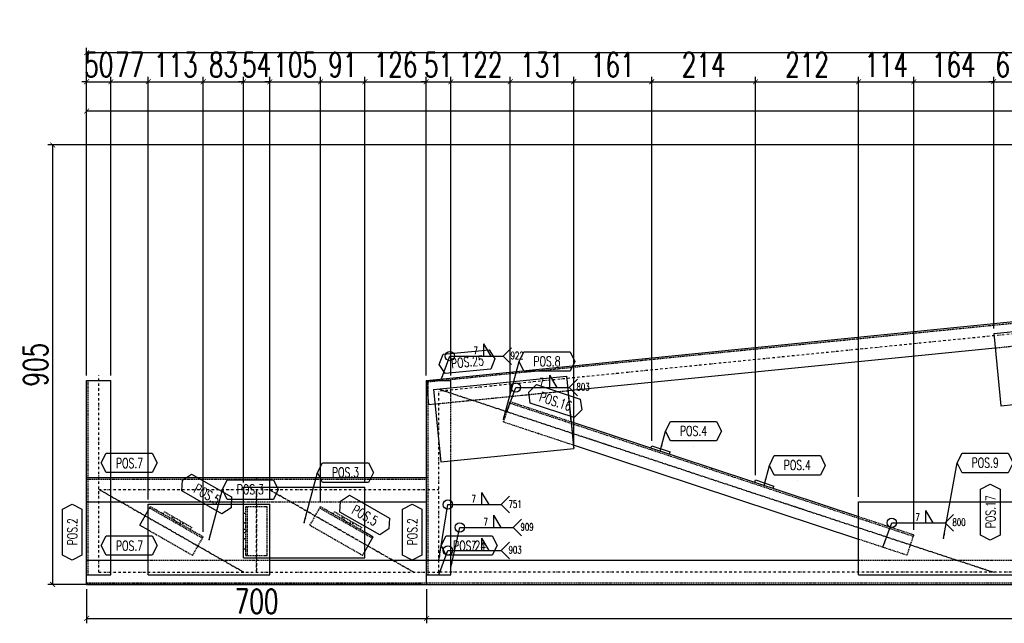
# Model space of a CAD drawing. Header units: feet. Extents: x -13577 to 173285, y -65833 to 34873.
# Tile 6 of 127: x 53828 to 55856, y -55257 to -54015. Entities that reach past the tile are written whole.
import ezdxf
from ezdxf.enums import TextEntityAlignment as Align

# ---------------------------------------------------------------- set-up
doc = ezdxf.new("R2010")
doc.units = ezdxf.units.FT
doc.header["$LTSCALE"] = 10
doc.header["$MEASUREMENT"] = 0
doc.linetypes.add('DASHDOT', pattern=[1, 0.5, -0.25, 0, -0.25])
doc.linetypes.add('HIDDEN', pattern=[0.375, 0.25, -0.125])
doc.layers.get('0').update_dxf_attribs({"linetype": 'CONTINUOUS'})
doc.layers.get('Defpoints').update_dxf_attribs({"linetype": 'CONTINUOUS'})
for name, color, linetype in [('A', 2, 'DASHDOT'), ('FORIR', 4, 'CONTINUOUS'), ('G', 3, 'CONTINUOUS'), ('POS_BOX', 6, 'CONTINUOUS'), ('POS_DES', 2, 'CONTINUOUS'), ('POS_MAT', 2, 'CONTINUOUS'), ('POS_NOT', 2, 'CONTINUOUS'), ('TR', 6, 'HIDDEN'), ('TXT1', 7, 'CONTINUOUS')]:
    doc.layers.add(name, color=color, linetype=linetype)
doc.styles.add('1', font='romans.shx', dxfattribs={"width": 0.7, "height": 50})
doc.styles.add('POS', font='ROMANS', dxfattribs={"width": 0.7})
doc.dimstyles.get("Standard").update_dxf_attribs({"dimtxt": 50, "dimasz": 1, "dimexe": 1, "dimexo": 1, "dimgap": 1, "dimtad": 1, "dimdec": 0, "dimdsep": 46, "dimtxsty": '1', "dimblk": 'ARCHTICK', "dimcen": 3, "dimclrd": 1, "dimclre": 1, "dimclrt": 3, "dimadec": 0, "dimazin": 0, "dimtfac": 1, "dimtdec": 0, "dimtix": 1, "dimtmove": 0, "dimatfit": 3, "dimfxl": 0, "dimtolj": 1, "dimarcsym": 0})

# ---------------------------------------------------------------- blocks, each defined once
blk = doc.blocks.new('3D2D_INFOWELD')
blk.add_point((0, 0))
at = {"layer": 'FORIR', "flags": 1}
blk.add_attdef('DATA', (7.6, -4.3), '', height=5.26, dxfattribs=at)
blk = doc.blocks.new('ALLAROUND')
blk.add_circle((0, 0), 0.956)
blk = doc.blocks.new('LINE_UNI_S_D')
blk.add_line((0, 0), (11, 0))
blk = doc.blocks.new('W01_UP_SIMPLE')
for q in [(8.46, 0), (6.96, 0)]:
    blk.add_line((6.96, 2.5), q)
at = {"style": '1', "width": 0.7}
blk.add_attdef('VAL2', text='', height=1.5, dxfattribs=at).set_placement((7, 3), align=Align.CENTER)
blk.add_attdef('VAL3', (9.47, 3), '', height=1.5, dxfattribs=at)
blk.add_attdef('VAL1', text='', height=1.5, dxfattribs=at).set_placement((5.78, 0.41), align=Align.RIGHT)
blk = doc.blocks.new('NOTE_S')
for q in [(12.72, 1.72), (12.72, -1.72)]:
    blk.add_line((11, 0), q)
at = {"style": '1', "width": 0.7}
for tag in ['VAL9', 'VAL10']:
    blk.add_attdef(tag, (12.5, -0.65), '', height=1.5, dxfattribs=at)
blk = doc.blocks.new('_ArchTick')
at = {"color": 0, "linetype": 'ByBlock', "const_width": 0.15}
blk.add_lwpolyline([(-0.5, -0.5), (0.5, 0.5)], dxfattribs=at)
blk = doc.blocks.new('P8_PRO')
at = {"layer": 'POS_BOX'}
blk.add_lwpolyline([(11.5, 0), (10.5, -2), (1, -2), (0, 0), (1, 2), (10.5, 2)], close=True, dxfattribs=at)
at = {"style": 'POS', "width": 0.7}
blk.add_attdef('POS_PEZ', text='', height=2, dxfattribs=at).set_placement((5.83, -1.05), align=Align.CENTER)
at = {"style": 'POS', "width": 0.7, "flags": 1}
for tag, p in [('QTA_PEZ', (1, -3.45)), ('MAR_PEZ', (1, -2.92)), ('PUN_LIS', (1, -4.05)), ('SUN_LIS', (1, -4.58)), ('COD_PEZ', (1, -5.68)), ('MCL_PEZ', (1, -5.14)), ('DIM_PRO', (1, -6.27))]:
    blk.add_attdef(tag, p, '', height=0.35, dxfattribs=at)
at = {"layer": 'POS_DES', "style": 'POS', "width": 0.7, "flags": 1}
for tag, p in [('NOM_PRO', (2.84, -2.9)), ('LUN_PRO', (2.82, -4.54))]:
    blk.add_attdef(tag, p, '', height=0.35, dxfattribs=at)
at = {"layer": 'POS_MAT', "style": 'POS', "width": 0.7, "flags": 1}
blk.add_attdef('MAT_PRO', (2.83, -3.44), '', height=0.35, dxfattribs=at)
at = {"layer": 'POS_NOT', "style": 'POS', "width": 0.7, "flags": 1}
blk.add_attdef('NOT_PEZ', (2.82, -4.01), '', height=0.35, dxfattribs=at)
blk = doc.blocks.new('P8_LAM')
blk.add_line((5.75, -3.08), (5.75, -3.08))
at = {"layer": 'POS_BOX'}
blk.add_lwpolyline([(11.5, 0), (10.5, -2), (1, -2), (0, 0), (1, 2), (10.5, 2)], close=True, dxfattribs=at)
at = {"style": 'POS', "width": 0.7}
blk.add_attdef('POS_PEZ', text='', height=2, dxfattribs=at).set_placement((5.75, -0.95), align=Align.CENTER)
at = {"style": 'POS', "width": 0.7, "flags": 1}
for tag, p in [('QTA_PEZ', (1, -3.69)), ('MAR_PEZ', (1, -3.15)), ('PUN_LIS', (1, -4.3)), ('SUN_LIS', (1, -4.84)), ('COD_PEZ', (1, -5.95)), ('MCL_PEZ', (1, -5.41)), ('DIM_PRO', (1, -6.59))]:
    blk.add_attdef(tag, p, '', height=0.35, dxfattribs=at)
at = {"layer": 'POS_DES', "style": 'POS', "width": 0.7, "flags": 1}
for tag, p in [('LAR_PRO', (3.4, -4.12)), ('SPE_PRO', (3.38, -4.66)), ('LUN_PRO', (3.37, -5.17))]:
    blk.add_attdef(tag, p, '', height=0.35, dxfattribs=at)
at = {"layer": 'POS_MAT', "style": 'POS', "width": 0.7, "flags": 1}
blk.add_attdef('MAT_PRO', text='', height=0.35, dxfattribs=at).set_placement((4.3, -3.18), align=Align.CENTER)
at = {"layer": 'POS_NOT', "style": 'POS', "width": 0.7, "flags": 1}
blk.add_attdef('NOT_PEZ', (3.41, -3.62), '', height=0.35, dxfattribs=at)
blk = doc.blocks.new('3D_INFOPOS')
blk.add_point((0, 0))
at = {"layer": 'FORIR', "flags": 1}
for tag, p in [('POS_PEZ', (7.6, -4.3)), ('MAT_PRO', (7.6, -11.9))]:
    blk.add_attdef(tag, p, '', height=5.26, dxfattribs=at)
blk = doc.blocks.new('*D11')
at = {"layer": 'Defpoints', "color": 0}
for p in [(53966.3, -55176.8), (54666.3, -55176.9), (54666.3, -55246.9)]:
    blk.add_point(p, dxfattribs=at)
at = {"layer": 'TXT1', "color": 1, "lineweight": -2, "transparency": 16777216}
for p, q in [((53966.3, -55186.8), (53966.3, -55256.9)), ((54666.3, -55186.9), (54666.3, -55256.9)), ((53966.3, -55246.9), (54666.3, -55246.9))]:
    blk.add_line(p, q, dxfattribs=at)
at = {"layer": 'TXT1', "color": 1, "lineweight": -2, "transparency": 16777216, "xscale": 10, "yscale": 10, "zscale": 10, "rotation": 180}
blk.add_blockref('_ArchTick', (53966.3, -55246.9), dxfattribs=at)
at = {"layer": 'TXT1', "color": 1, "lineweight": -2, "transparency": 16777216, "xscale": 10, "yscale": 10, "zscale": 10}
blk.add_blockref('_ArchTick', (54666.3, -55246.9), dxfattribs=at)
at = {"layer": 'TXT1', "color": 3, "transparency": 16777216, "insert": (54316.3, -55211.9), "char_height": 50, "attachment_point": 5, "style": '1'}
blk.add_mtext('\\A1;700', dxfattribs=at)
blk = doc.blocks.new('*D12')
at = {"layer": 'Defpoints', "color": 0}
for p in [(54666.3, -55176.9), (59516.3, -55176.9), (59516.3, -55246.9)]:
    blk.add_point(p, dxfattribs=at)
at = {"layer": 'TXT1', "color": 1, "lineweight": -2, "transparency": 16777216}
for p, q in [((54666.3, -55186.9), (54666.3, -55256.9)), ((59516.3, -55186.9), (59516.3, -55256.9)), ((54666.3, -55246.9), (59516.3, -55246.9))]:
    blk.add_line(p, q, dxfattribs=at)
at = {"layer": 'TXT1', "color": 1, "lineweight": -2, "transparency": 16777216, "xscale": 10, "yscale": 10, "zscale": 10, "rotation": 180}
blk.add_blockref('_ArchTick', (54666.3, -55246.9), dxfattribs=at)
at = {"layer": 'TXT1', "color": 1, "lineweight": -2, "transparency": 16777216, "xscale": 10, "yscale": 10, "zscale": 10}
blk.add_blockref('_ArchTick', (59516.3, -55246.9), dxfattribs=at)
at = {"layer": 'TXT1', "color": 3, "transparency": 16777216, "insert": (57091.3, -55211.9), "char_height": 50, "attachment_point": 5, "style": '1'}
blk.add_mtext('\\A1;4850', dxfattribs=at)
blk = doc.blocks.new('*D15')
at = {"layer": 'Defpoints', "color": 0}
for p in [(59516.3, -54202.3), (53966.3, -54756.8), (59516.3, -55126.9)]:
    blk.add_point(p, dxfattribs=at)
at = {"layer": 'TXT1', "color": 1, "lineweight": -2, "transparency": 16777216}
for p, q in [((53966.3, -54746.8), (53966.3, -54192.3)), ((53966.3, -54202.3), (59516.3, -54202.3)), ((59516.3, -55116.9), (59516.3, -54192.3))]:
    blk.add_line(p, q, dxfattribs=at)
at = {"layer": 'TXT1', "color": 1, "lineweight": -2, "transparency": 16777216, "xscale": 10, "yscale": 10, "zscale": 10, "rotation": 180}
blk.add_blockref('_ArchTick', (53966.3, -54202.3), dxfattribs=at)
at = {"layer": 'TXT1', "color": 1, "lineweight": -2, "transparency": 16777216, "xscale": 10, "yscale": 10, "zscale": 10}
blk.add_blockref('_ArchTick', (59516.3, -54202.3), dxfattribs=at)
at = {"layer": 'TXT1', "color": 3, "transparency": 16777216, "insert": (56741.3, -54167.3), "char_height": 50, "attachment_point": 5, "style": '1'}
blk.add_mtext('\\A1;5550', dxfattribs=at)
blk = doc.blocks.new('*D18')
at = {"layer": 'Defpoints', "color": 0}
for p in [(54016.3, -54142.3), (53966.3, -54756.8), (54016.3, -54756.8)]:
    blk.add_point(p, dxfattribs=at)
at = {"layer": 'TXT1', "color": 1, "lineweight": -2, "transparency": 16777216}
for p, q in [((53966.3, -54142.3), (53956.3, -54142.3)), ((53966.3, -54746.8), (53966.3, -54132.3)), ((53966.3, -54142.3), (54016.3, -54142.3)), ((54016.3, -54746.8), (54016.3, -54132.3)), ((54016.3, -54142.3), (54026.3, -54142.3))]:
    blk.add_line(p, q, dxfattribs=at)
at = {"layer": 'TXT1', "color": 1, "lineweight": -2, "transparency": 16777216, "xscale": 10, "yscale": 10, "zscale": 10}
blk.add_blockref('_ArchTick', (53966.3, -54142.3), dxfattribs=at)
at = {"layer": 'TXT1', "color": 1, "lineweight": -2, "transparency": 16777216, "xscale": 10, "yscale": 10, "zscale": 10, "rotation": 180}
blk.add_blockref('_ArchTick', (54016.3, -54142.3), dxfattribs=at)
at = {"layer": 'TXT1', "color": 3, "transparency": 16777216, "insert": (53991.3, -54107.3), "char_height": 50, "attachment_point": 5, "style": '1'}
blk.add_mtext('\\A1;50', dxfattribs=at)
blk = doc.blocks.new('*D19')
at = {"layer": 'Defpoints', "color": 0}
for p in [(54093.3, -54142.3), (54016.3, -54756.8), (54093.3, -55011.8)]:
    blk.add_point(p, dxfattribs=at)
at = {"layer": 'TXT1', "color": 1, "lineweight": -2, "transparency": 16777216}
for p, q in [((54016.3, -54746.8), (54016.3, -54132.3)), ((54016.3, -54142.3), (54093.3, -54142.3)), ((54093.3, -55001.8), (54093.3, -54132.3))]:
    blk.add_line(p, q, dxfattribs=at)
at = {"layer": 'TXT1', "color": 1, "lineweight": -2, "transparency": 16777216, "xscale": 10, "yscale": 10, "zscale": 10, "rotation": 180}
blk.add_blockref('_ArchTick', (54016.3, -54142.3), dxfattribs=at)
at = {"layer": 'TXT1', "color": 1, "lineweight": -2, "transparency": 16777216, "xscale": 10, "yscale": 10, "zscale": 10}
blk.add_blockref('_ArchTick', (54093.3, -54142.3), dxfattribs=at)
at = {"layer": 'TXT1', "color": 3, "transparency": 16777216, "insert": (54054.8, -54107.3), "char_height": 50, "attachment_point": 5, "style": '1'}
blk.add_mtext('\\A1;77', dxfattribs=at)
blk = doc.blocks.new('*D20')
at = {"layer": 'Defpoints', "color": 0}
for p in [(54206.5, -54142.3), (54093.3, -55011.8), (54206.5, -55078.7)]:
    blk.add_point(p, dxfattribs=at)
at = {"layer": 'TXT1', "color": 1, "lineweight": -2, "transparency": 16777216}
for p, q in [((54093.3, -55001.8), (54093.3, -54132.3)), ((54093.3, -54142.3), (54206.5, -54142.3)), ((54206.5, -55068.7), (54206.5, -54132.3))]:
    blk.add_line(p, q, dxfattribs=at)
at = {"layer": 'TXT1', "color": 1, "lineweight": -2, "transparency": 16777216, "xscale": 10, "yscale": 10, "zscale": 10, "rotation": 180}
blk.add_blockref('_ArchTick', (54093.3, -54142.3), dxfattribs=at)
at = {"layer": 'TXT1', "color": 1, "lineweight": -2, "transparency": 16777216, "xscale": 10, "yscale": 10, "zscale": 10}
blk.add_blockref('_ArchTick', (54206.5, -54142.3), dxfattribs=at)
at = {"layer": 'TXT1', "color": 3, "transparency": 16777216, "insert": (54149.9, -54107.3), "char_height": 50, "attachment_point": 5, "style": '1'}
blk.add_mtext('\\A1;113', dxfattribs=at)
blk = doc.blocks.new('*D21')
at = {"layer": 'Defpoints', "color": 0}
for p in [(54289.3, -54142.3), (54289.3, -54976.8), (54206.5, -55078.7)]:
    blk.add_point(p, dxfattribs=at)
at = {"layer": 'TXT1', "color": 1, "lineweight": -2, "transparency": 16777216}
for p, q in [((54206.5, -55068.7), (54206.5, -54132.3)), ((54206.5, -54142.3), (54289.3, -54142.3)), ((54289.3, -54966.8), (54289.3, -54132.3))]:
    blk.add_line(p, q, dxfattribs=at)
at = {"layer": 'TXT1', "color": 1, "lineweight": -2, "transparency": 16777216, "xscale": 10, "yscale": 10, "zscale": 10, "rotation": 180}
blk.add_blockref('_ArchTick', (54206.5, -54142.3), dxfattribs=at)
at = {"layer": 'TXT1', "color": 1, "lineweight": -2, "transparency": 16777216, "xscale": 10, "yscale": 10, "zscale": 10}
blk.add_blockref('_ArchTick', (54289.3, -54142.3), dxfattribs=at)
at = {"layer": 'TXT1', "color": 3, "transparency": 16777216, "insert": (54247.9, -54107.3), "char_height": 50, "attachment_point": 5, "style": '1'}
blk.add_mtext('\\A1;83', dxfattribs=at)
blk = doc.blocks.new('*D22')
at = {"layer": 'Defpoints', "color": 0}
for p in [(54343.3, -54142.3), (54289.3, -54976.8), (54343.3, -55011.8)]:
    blk.add_point(p, dxfattribs=at)
at = {"layer": 'TXT1', "color": 1, "lineweight": -2, "transparency": 16777216}
for p, q in [((54289.3, -54142.3), (54279.3, -54142.3)), ((54289.3, -54966.8), (54289.3, -54132.3)), ((54289.3, -54142.3), (54343.3, -54142.3)), ((54343.3, -55001.8), (54343.3, -54132.3)), ((54343.3, -54142.3), (54353.3, -54142.3))]:
    blk.add_line(p, q, dxfattribs=at)
at = {"layer": 'TXT1', "color": 1, "lineweight": -2, "transparency": 16777216, "xscale": 10, "yscale": 10, "zscale": 10}
blk.add_blockref('_ArchTick', (54289.3, -54142.3), dxfattribs=at)
at = {"layer": 'TXT1', "color": 1, "lineweight": -2, "transparency": 16777216, "xscale": 10, "yscale": 10, "zscale": 10, "rotation": 180}
blk.add_blockref('_ArchTick', (54343.3, -54142.3), dxfattribs=at)
at = {"layer": 'TXT1', "color": 3, "transparency": 16777216, "insert": (54316.3, -54107.3), "char_height": 50, "attachment_point": 5, "style": '1'}
blk.add_mtext('\\A1;54', dxfattribs=at)
blk = doc.blocks.new('*D23')
at = {"layer": 'Defpoints', "color": 0}
for p in [(54447.9, -54142.3), (54343.3, -55011.8), (54447.9, -55016.7)]:
    blk.add_point(p, dxfattribs=at)
at = {"layer": 'TXT1', "color": 1, "lineweight": -2, "transparency": 16777216}
for p, q in [((54343.3, -54142.3), (54333.3, -54142.3)), ((54343.3, -55001.8), (54343.3, -54132.3)), ((54343.3, -54142.3), (54447.9, -54142.3)), ((54447.9, -55006.7), (54447.9, -54132.3)), ((54447.9, -54142.3), (54457.9, -54142.3))]:
    blk.add_line(p, q, dxfattribs=at)
at = {"layer": 'TXT1', "color": 1, "lineweight": -2, "transparency": 16777216, "xscale": 10, "yscale": 10, "zscale": 10}
blk.add_blockref('_ArchTick', (54343.3, -54142.3), dxfattribs=at)
at = {"layer": 'TXT1', "color": 1, "lineweight": -2, "transparency": 16777216, "xscale": 10, "yscale": 10, "zscale": 10, "rotation": 180}
blk.add_blockref('_ArchTick', (54447.9, -54142.3), dxfattribs=at)
at = {"layer": 'TXT1', "color": 3, "transparency": 16777216, "insert": (54395.6, -54107.3), "char_height": 50, "attachment_point": 5, "style": '1'}
blk.add_mtext('\\A1;105', dxfattribs=at)
blk = doc.blocks.new('*D24')
at = {"layer": 'Defpoints', "color": 0}
for p in [(54539.3, -54142.3), (54539.3, -54976.8), (54447.9, -55016.7)]:
    blk.add_point(p, dxfattribs=at)
at = {"layer": 'TXT1', "color": 1, "lineweight": -2, "transparency": 16777216}
for p, q in [((54447.9, -55006.7), (54447.9, -54132.3)), ((54447.9, -54142.3), (54539.3, -54142.3)), ((54539.3, -54966.8), (54539.3, -54132.3))]:
    blk.add_line(p, q, dxfattribs=at)
at = {"layer": 'TXT1', "color": 1, "lineweight": -2, "transparency": 16777216, "xscale": 10, "yscale": 10, "zscale": 10, "rotation": 180}
blk.add_blockref('_ArchTick', (54447.9, -54142.3), dxfattribs=at)
at = {"layer": 'TXT1', "color": 1, "lineweight": -2, "transparency": 16777216, "xscale": 10, "yscale": 10, "zscale": 10}
blk.add_blockref('_ArchTick', (54539.3, -54142.3), dxfattribs=at)
at = {"layer": 'TXT1', "color": 3, "transparency": 16777216, "insert": (54493.6, -54107.3), "char_height": 50, "attachment_point": 5, "style": '1'}
blk.add_mtext('\\A1;91', dxfattribs=at)
blk = doc.blocks.new('*D25')
at = {"layer": 'Defpoints', "color": 0}
for p in [(54665.3, -54142.3), (54665.3, -54756.9), (54539.3, -54976.8)]:
    blk.add_point(p, dxfattribs=at)
at = {"layer": 'TXT1', "color": 1, "lineweight": -2, "transparency": 16777216}
for p, q in [((54539.3, -54966.8), (54539.3, -54132.3)), ((54539.3, -54142.3), (54665.3, -54142.3)), ((54665.3, -54746.9), (54665.3, -54132.3))]:
    blk.add_line(p, q, dxfattribs=at)
at = {"layer": 'TXT1', "color": 1, "lineweight": -2, "transparency": 16777216, "xscale": 10, "yscale": 10, "zscale": 10, "rotation": 180}
blk.add_blockref('_ArchTick', (54539.3, -54142.3), dxfattribs=at)
at = {"layer": 'TXT1', "color": 1, "lineweight": -2, "transparency": 16777216, "xscale": 10, "yscale": 10, "zscale": 10}
blk.add_blockref('_ArchTick', (54665.3, -54142.3), dxfattribs=at)
at = {"layer": 'TXT1', "color": 3, "transparency": 16777216, "insert": (54602.3, -54107.3), "char_height": 50, "attachment_point": 5, "style": '1'}
blk.add_mtext('\\A1;126', dxfattribs=at)
blk = doc.blocks.new('*D26')
at = {"layer": 'Defpoints', "color": 0}
for p in [(54716.3, -54142.3), (54665.3, -54756.9), (54716.3, -54756.8)]:
    blk.add_point(p, dxfattribs=at)
at = {"layer": 'TXT1', "color": 1, "lineweight": -2, "transparency": 16777216}
for p, q in [((54665.3, -54142.3), (54655.3, -54142.3)), ((54665.3, -54746.9), (54665.3, -54132.3)), ((54665.3, -54142.3), (54716.3, -54142.3)), ((54716.3, -54746.8), (54716.3, -54132.3)), ((54716.3, -54142.3), (54726.3, -54142.3))]:
    blk.add_line(p, q, dxfattribs=at)
at = {"layer": 'TXT1', "color": 1, "lineweight": -2, "transparency": 16777216, "xscale": 10, "yscale": 10, "zscale": 10}
blk.add_blockref('_ArchTick', (54665.3, -54142.3), dxfattribs=at)
at = {"layer": 'TXT1', "color": 1, "lineweight": -2, "transparency": 16777216, "xscale": 10, "yscale": 10, "zscale": 10, "rotation": 180}
blk.add_blockref('_ArchTick', (54716.3, -54142.3), dxfattribs=at)
at = {"layer": 'TXT1', "color": 3, "transparency": 16777216, "insert": (54690.8, -54107.3), "char_height": 50, "attachment_point": 5, "style": '1'}
blk.add_mtext('\\A1;51', dxfattribs=at)
blk = doc.blocks.new('*D27')
at = {"layer": 'Defpoints', "color": 0}
for p in [(54838.5, -54142.3), (54716.3, -54756.8), (54838.5, -54800.5)]:
    blk.add_point(p, dxfattribs=at)
at = {"layer": 'TXT1', "color": 1, "lineweight": -2, "transparency": 16777216}
for p, q in [((54716.3, -54746.8), (54716.3, -54132.3)), ((54716.3, -54142.3), (54838.5, -54142.3)), ((54838.5, -54790.5), (54838.5, -54132.3))]:
    blk.add_line(p, q, dxfattribs=at)
at = {"layer": 'TXT1', "color": 1, "lineweight": -2, "transparency": 16777216, "xscale": 10, "yscale": 10, "zscale": 10, "rotation": 180}
blk.add_blockref('_ArchTick', (54716.3, -54142.3), dxfattribs=at)
at = {"layer": 'TXT1', "color": 1, "lineweight": -2, "transparency": 16777216, "xscale": 10, "yscale": 10, "zscale": 10}
blk.add_blockref('_ArchTick', (54838.5, -54142.3), dxfattribs=at)
at = {"layer": 'TXT1', "color": 3, "transparency": 16777216, "insert": (54777.4, -54107.3), "char_height": 50, "attachment_point": 5, "style": '1'}
blk.add_mtext('\\A1;122', dxfattribs=at)
blk = doc.blocks.new('*D28')
at = {"layer": 'Defpoints', "color": 0}
for p in [(54969.1, -54142.3), (54838.5, -54800.5), (54969.1, -54897.4)]:
    blk.add_point(p, dxfattribs=at)
at = {"layer": 'TXT1', "color": 1, "lineweight": -2, "transparency": 16777216}
for p, q in [((54838.5, -54790.5), (54838.5, -54132.3)), ((54838.5, -54142.3), (54969.1, -54142.3)), ((54969.1, -54887.4), (54969.1, -54132.3))]:
    blk.add_line(p, q, dxfattribs=at)
at = {"layer": 'TXT1', "color": 1, "lineweight": -2, "transparency": 16777216, "xscale": 10, "yscale": 10, "zscale": 10, "rotation": 180}
blk.add_blockref('_ArchTick', (54838.5, -54142.3), dxfattribs=at)
at = {"layer": 'TXT1', "color": 1, "lineweight": -2, "transparency": 16777216, "xscale": 10, "yscale": 10, "zscale": 10}
blk.add_blockref('_ArchTick', (54969.1, -54142.3), dxfattribs=at)
at = {"layer": 'TXT1', "color": 3, "transparency": 16777216, "insert": (54903.8, -54107.3), "char_height": 50, "attachment_point": 5, "style": '1'}
blk.add_mtext('\\A1;131', dxfattribs=at)
blk = doc.blocks.new('*D29')
at = {"layer": 'Defpoints', "color": 0}
for p in [(55129.7, -54142.3), (55129.7, -54891.3), (54969.1, -54897.4)]:
    blk.add_point(p, dxfattribs=at)
at = {"layer": 'TXT1', "color": 1, "lineweight": -2, "transparency": 16777216}
for p, q in [((54969.1, -54887.4), (54969.1, -54132.3)), ((54969.1, -54142.3), (55129.7, -54142.3)), ((55129.7, -54881.3), (55129.7, -54132.3))]:
    blk.add_line(p, q, dxfattribs=at)
at = {"layer": 'TXT1', "color": 1, "lineweight": -2, "transparency": 16777216, "xscale": 10, "yscale": 10, "zscale": 10, "rotation": 180}
blk.add_blockref('_ArchTick', (54969.1, -54142.3), dxfattribs=at)
at = {"layer": 'TXT1', "color": 1, "lineweight": -2, "transparency": 16777216, "xscale": 10, "yscale": 10, "zscale": 10}
blk.add_blockref('_ArchTick', (55129.7, -54142.3), dxfattribs=at)
at = {"layer": 'TXT1', "color": 3, "transparency": 16777216, "insert": (55049.4, -54107.3), "char_height": 50, "attachment_point": 5, "style": '1'}
blk.add_mtext('\\A1;161', dxfattribs=at)
blk = doc.blocks.new('*D30')
at = {"layer": 'Defpoints', "color": 0}
for p in [(55343.4, -54142.3), (55129.7, -54891.3), (55343.4, -54961.8)]:
    blk.add_point(p, dxfattribs=at)
at = {"layer": 'TXT1', "color": 1, "lineweight": -2, "transparency": 16777216}
for p, q in [((55129.7, -54881.3), (55129.7, -54132.3)), ((55129.7, -54142.3), (55343.4, -54142.3)), ((55343.4, -54951.8), (55343.4, -54132.3))]:
    blk.add_line(p, q, dxfattribs=at)
at = {"layer": 'TXT1', "color": 1, "lineweight": -2, "transparency": 16777216, "xscale": 10, "yscale": 10, "zscale": 10, "rotation": 180}
blk.add_blockref('_ArchTick', (55129.7, -54142.3), dxfattribs=at)
at = {"layer": 'TXT1', "color": 1, "lineweight": -2, "transparency": 16777216, "xscale": 10, "yscale": 10, "zscale": 10}
blk.add_blockref('_ArchTick', (55343.4, -54142.3), dxfattribs=at)
at = {"layer": 'TXT1', "color": 3, "transparency": 16777216, "insert": (55236.5, -54107.3), "char_height": 50, "attachment_point": 5, "style": '1'}
blk.add_mtext('\\A1;214', dxfattribs=at)
blk = doc.blocks.new('*D31')
at = {"layer": 'Defpoints', "color": 0}
for p in [(55555.7, -54142.3), (55343.4, -54961.8), (55555.7, -55006.9)]:
    blk.add_point(p, dxfattribs=at)
at = {"layer": 'TXT1', "color": 1, "lineweight": -2, "transparency": 16777216}
for p, q in [((55343.4, -54951.8), (55343.4, -54132.3)), ((55343.4, -54142.3), (55555.7, -54142.3)), ((55555.7, -54996.9), (55555.7, -54132.3))]:
    blk.add_line(p, q, dxfattribs=at)
at = {"layer": 'TXT1', "color": 1, "lineweight": -2, "transparency": 16777216, "xscale": 10, "yscale": 10, "zscale": 10, "rotation": 180}
blk.add_blockref('_ArchTick', (55343.4, -54142.3), dxfattribs=at)
at = {"layer": 'TXT1', "color": 1, "lineweight": -2, "transparency": 16777216, "xscale": 10, "yscale": 10, "zscale": 10}
blk.add_blockref('_ArchTick', (55555.7, -54142.3), dxfattribs=at)
at = {"layer": 'TXT1', "color": 3, "transparency": 16777216, "insert": (55449.5, -54107.3), "char_height": 50, "attachment_point": 5, "style": '1'}
blk.add_mtext('\\A1;212', dxfattribs=at)
blk = doc.blocks.new('*D32')
at = {"layer": 'Defpoints', "color": 0}
for p in [(55669.4, -54142.3), (55555.7, -55006.9), (55669.4, -55074.6)]:
    blk.add_point(p, dxfattribs=at)
at = {"layer": 'TXT1', "color": 1, "lineweight": -2, "transparency": 16777216}
for p, q in [((55555.7, -54996.9), (55555.7, -54132.3)), ((55555.7, -54142.3), (55669.4, -54142.3)), ((55669.4, -55064.6), (55669.4, -54132.3))]:
    blk.add_line(p, q, dxfattribs=at)
at = {"layer": 'TXT1', "color": 1, "lineweight": -2, "transparency": 16777216, "xscale": 10, "yscale": 10, "zscale": 10, "rotation": 180}
blk.add_blockref('_ArchTick', (55555.7, -54142.3), dxfattribs=at)
at = {"layer": 'TXT1', "color": 1, "lineweight": -2, "transparency": 16777216, "xscale": 10, "yscale": 10, "zscale": 10}
blk.add_blockref('_ArchTick', (55669.4, -54142.3), dxfattribs=at)
at = {"layer": 'TXT1', "color": 3, "transparency": 16777216, "insert": (55612.5, -54107.3), "char_height": 50, "attachment_point": 5, "style": '1'}
blk.add_mtext('\\A1;114', dxfattribs=at)
blk = doc.blocks.new('*D33')
at = {"layer": 'Defpoints', "color": 0}
for p in [(55833.7, -54142.3), (55833.7, -54660.2), (55669.4, -55074.6)]:
    blk.add_point(p, dxfattribs=at)
at = {"layer": 'TXT1', "color": 1, "lineweight": -2, "transparency": 16777216}
for p, q in [((55669.4, -55064.6), (55669.4, -54132.3)), ((55669.4, -54142.3), (55833.7, -54142.3)), ((55833.7, -54650.2), (55833.7, -54132.3))]:
    blk.add_line(p, q, dxfattribs=at)
at = {"layer": 'TXT1', "color": 1, "lineweight": -2, "transparency": 16777216, "xscale": 10, "yscale": 10, "zscale": 10, "rotation": 180}
blk.add_blockref('_ArchTick', (55669.4, -54142.3), dxfattribs=at)
at = {"layer": 'TXT1', "color": 1, "lineweight": -2, "transparency": 16777216, "xscale": 10, "yscale": 10, "zscale": 10}
blk.add_blockref('_ArchTick', (55833.7, -54142.3), dxfattribs=at)
at = {"layer": 'TXT1', "color": 3, "transparency": 16777216, "insert": (55751.6, -54107.3), "char_height": 50, "attachment_point": 5, "style": '1'}
blk.add_mtext('\\A1;164', dxfattribs=at)
blk = doc.blocks.new('*D34')
at = {"layer": 'Defpoints', "color": 0}
for p in [(55900.8, -54142.3), (55833.7, -54660.2), (55900.8, -54699.5)]:
    blk.add_point(p, dxfattribs=at)
at = {"layer": 'TXT1', "color": 1, "lineweight": -2, "transparency": 16777216}
for p, q in [((55833.7, -54142.3), (55823.7, -54142.3)), ((55833.7, -54650.2), (55833.7, -54132.3)), ((55833.7, -54142.3), (55900.8, -54142.3)), ((55900.8, -54689.5), (55900.8, -54132.3)), ((55900.8, -54142.3), (55910.8, -54142.3))]:
    blk.add_line(p, q, dxfattribs=at)
at = {"layer": 'TXT1', "color": 1, "lineweight": -2, "transparency": 16777216, "xscale": 10, "yscale": 10, "zscale": 10}
blk.add_blockref('_ArchTick', (55833.7, -54142.3), dxfattribs=at)
at = {"layer": 'TXT1', "color": 1, "lineweight": -2, "transparency": 16777216, "xscale": 10, "yscale": 10, "zscale": 10, "rotation": 180}
blk.add_blockref('_ArchTick', (55900.8, -54142.3), dxfattribs=at)
at = {"layer": 'TXT1', "color": 3, "transparency": 16777216, "insert": (55867.2, -54107.3), "char_height": 50, "attachment_point": 5, "style": '1'}
blk.add_mtext('\\A1;67', dxfattribs=at)
blk = doc.blocks.new('*D100')
at = {"layer": 'Defpoints', "color": 0}
for p in [(65066.3, -54082.3), (53966.3, -54756.8), (65066.3, -54756.8)]:
    blk.add_point(p, dxfattribs=at)
at = {"layer": 'TXT1', "color": 1, "lineweight": -2, "transparency": 16777216}
for p, q in [((53966.3, -54746.8), (53966.3, -54072.3)), ((53966.3, -54082.3), (65066.3, -54082.3)), ((65066.3, -54746.8), (65066.3, -54072.3))]:
    blk.add_line(p, q, dxfattribs=at)
at = {"layer": 'TXT1', "color": 1, "lineweight": -2, "transparency": 16777216, "xscale": 10, "yscale": 10, "zscale": 10, "rotation": 180}
blk.add_blockref('_ArchTick', (53966.3, -54082.3), dxfattribs=at)
at = {"layer": 'TXT1', "color": 1, "lineweight": -2, "transparency": 16777216, "xscale": 10, "yscale": 10, "zscale": 10}
blk.add_blockref('_ArchTick', (65066.3, -54082.3), dxfattribs=at)
at = {"layer": 'TXT1', "color": 3, "transparency": 16777216, "insert": (59516.3, -54047.3), "char_height": 50, "attachment_point": 5, "style": '1'}
blk.add_mtext('\\A1;11100', dxfattribs=at)
blk = doc.blocks.new('*D101')
at = {"layer": 'Defpoints', "color": 0}
for p in [(59511.3, -54272.3), (53896.3, -55176.9), (54666.3, -55176.9)]:
    blk.add_point(p, dxfattribs=at)
at = {"layer": 'TXT1', "color": 1, "lineweight": -2, "transparency": 16777216}
for p, q in [((59501.3, -54272.3), (53886.3, -54272.3)), ((53896.3, -54272.3), (53896.3, -55176.9)), ((54656.3, -55176.9), (53886.3, -55176.9))]:
    blk.add_line(p, q, dxfattribs=at)
at = {"layer": 'TXT1', "color": 1, "lineweight": -2, "transparency": 16777216, "xscale": 10, "yscale": 10, "zscale": 10}
for p, rotation in [((53896.3, -54272.3), 90), ((53896.3, -55176.9), 270)]:
    blk.add_blockref('_ArchTick', p, dxfattribs=dict(at, rotation=rotation))
at = {"layer": 'TXT1', "color": 3, "transparency": 16777216, "insert": (53861.3, -54724.6), "char_height": 50, "attachment_point": 5, "rotation": 90, "style": '1'}
blk.add_mtext('\\A1;905', dxfattribs=at)

msp = doc.modelspace()

# ---------------------------------------------------------------- linework, layer by layer
at = {"layer": 'A'}
for p, q in [((59523.8, -54296.2), (54691.3, -54779.4)), ((53991.3, -55151.8), (53991.3, -54746.8)), ((55833.3, -55151.9), (54691.3, -54775.1)), ((54691.3, -54775.1), (55833.3, -55151.9)), ((54691.3, -55151.9), (54691.3, -54779.4)), ((54290, -55151.8), (53991.3, -54981.1)), ((53991.3, -54981.1), (54290, -55151.8)), ((53991.3, -54981.8), (54691.3, -54981.8)), ((54316.3, -55151.8), (54316.3, -54981.8)), ((54316.3, -54981.8), (54316.3, -55151.8)), ((54640, -55151.8), (54342.5, -54981.8)), ((54342.5, -54981.8), (54640, -55151.8)), ((53991.3, -55151.8), (54691.3, -55151.8)), ((59526.3, -55151.9), (54691.3, -55151.9))]:
    msp.add_line(p, q, dxfattribs=at)
at = {"layer": 'G'}
for p, q in [((54666.3, -54756.8), (59511.3, -54272.3)), ((55833.7, -54660.2), (56107.3, -54632.8)), ((55833.7, -54660.2), (55848.6, -54809.4)), ((54957.2, -54778), (55836.7, -54690)), ((54680.5, -54775.5), (54954.2, -54748.1)), ((54954.2, -54748.1), (54969.1, -54897.4)), ((53966.3, -54756.8), (54016.3, -54756.8)), ((53966.3, -55176.8), (53966.3, -54756.8)), ((54016.3, -55156.8), (54016.3, -54756.8)), ((54665.3, -54756.9), (54666.3, -54756.8)), ((54665.3, -54756.9), (54670.3, -54806.7)), ((54666.3, -54756.8), (54666.3, -54756.8)), ((54666.3, -54756.8), (54716.3, -54756.8)), ((54666.3, -55176.9), (54666.3, -54756.8)), ((54716.3, -54771.9), (54716.3, -54756.8)), ((54680.5, -54775.5), (54695.5, -54924.7)), ((54957.2, -54778), (54963.5, -54841.8)), ((55848.6, -54809.4), (56122.3, -54782.1)), ((54670.3, -54806.7), (54683.5, -54805.3)), ((54963.5, -54841.8), (55555.7, -55037.1)), ((54968.3, -54889.7), (54969.1, -54897.4)), ((54968.3, -54889.7), (55555.7, -55083.4)), ((55128.1, -54896), (55129.7, -54891.3)), ((55129.7, -54891.3), (55167.7, -54903.8)), ((54695.5, -54924.7), (54969.1, -54897.4)), ((55166.1, -54908.6), (55167.7, -54903.8)), ((54716.3, -55156.8), (54716.3, -54922.7)), ((53966.3, -54956.8), (54666.3, -54956.8)), ((55341.8, -54966.5), (55343.4, -54961.8)), ((55343.4, -54961.8), (55381.3, -54974.3)), ((55379.8, -54979.1), (55381.3, -54974.3)), ((54289.3, -54976.8), (54539.3, -54976.8)), ((54289.3, -55121.8), (54289.3, -54976.8)), ((54539.3, -55121.8), (54539.3, -54976.8)), ((53966.3, -55006.8), (54289.3, -55006.8)), ((54093.3, -55011.8), (54343.3, -55011.8)), ((54093.3, -55156.8), (54093.3, -55011.8)), ((54343.3, -55156.8), (54343.3, -55011.8)), ((54539.3, -55006.8), (54666.3, -55006.8)), ((55555.7, -55006.9), (55905.7, -55006.9)), ((55555.7, -55156.9), (55555.7, -55006.9)), ((54076.1, -55054.9), (54093.3, -55024.8)), ((54076.1, -55054.9), (54093.3, -55064.7)), ((54539.3, -55068.9), (54556.5, -55078.7)), ((54539.3, -55108.8), (54556.5, -55078.7)), ((54554.9, -55081.5), (54556.5, -55078.7)), ((53966.3, -55126.8), (54093.3, -55126.8)), ((54289.3, -55121.8), (54539.3, -55121.8)), ((54343.3, -55126.8), (54666.3, -55126.8)), ((54666.3, -55126.9), (55555.7, -55126.9)), ((53966.3, -55156.8), (54016.3, -55156.8)), ((54093.3, -55156.8), (54343.3, -55156.8)), ((54666.3, -55156.8), (54716.3, -55156.8)), ((55555.7, -55156.9), (55905.7, -55156.9)), ((53966.3, -55176.8), (54666.3, -55176.8)), ((54666.3, -55176.9), (65066.3, -55176.8))]:
    msp.add_line(p, q, dxfattribs=at)
at = {"layer": 'TR'}
for p, q in [((54665.6, -54759.9), (59511.6, -54275.3)), ((55836.7, -54690), (56110.3, -54662.7)), ((53969.3, -55156.8), (53969.3, -54756.8)), ((54665.3, -54756.9), (54666.3, -54756.8)), ((54669.3, -55156.8), (54669.3, -54756.8)), ((54716.3, -54922.7), (54716.3, -54771.9)), ((54683.5, -54805.3), (54957.2, -54778)), ((54824.7, -54842.3), (54838.5, -54800.5)), ((54837.5, -54803.5), (54838.5, -54800.5)), ((54837.5, -54803.5), (55668.4, -55077.7)), ((54838.5, -54800.5), (54963.5, -54841.8)), ((54824.7, -54842.3), (54968.3, -54889.7)), ((54963.5, -54841.8), (54963.9, -54845.2)), ((54963.9, -54845.2), (54968.3, -54889.7)), ((53966.3, -54959.9), (54666.3, -54959.9)), ((54289.3, -55006.8), (54539.3, -55006.8)), ((54093.3, -55024.8), (54097.9, -55016.7)), ((54096.4, -55019.5), (54097.9, -55016.7)), ((54096.4, -55019.5), (54204.9, -55081.5)), ((54097.9, -55016.7), (54206.5, -55078.7)), ((54124, -55031.6), (54126.5, -55027.2)), ((54126.5, -55027.2), (54182.9, -55059.5)), ((54289.3, -55030.3), (54294.3, -55030.3)), ((54294.3, -55016.3), (54338.3, -55016.3)), ((54294.3, -55117.3), (54294.3, -55016.3)), ((54297.5, -55117.3), (54297.5, -55016.3)), ((54338.3, -55117.3), (54338.3, -55016.3)), ((54426.1, -55054.9), (54447.9, -55016.7)), ((54446.4, -55019.5), (54554.9, -55081.5)), ((54447.9, -55016.7), (54539.3, -55068.9)), ((54474, -55031.6), (54476.5, -55027.2)), ((54476.5, -55027.2), (54532.9, -55059.5)), ((54145.7, -55044), (54148.2, -55039.6)), ((54158.7, -55051.4), (54161.2, -55047.1)), ((54426.1, -55054.9), (54534.6, -55116.9)), ((54495.7, -55044), (54498.2, -55039.6)), ((54508.7, -55051.4), (54511.2, -55047.1)), ((55555.7, -55037.1), (55669.4, -55074.6)), ((54093.3, -55064.7), (54184.6, -55116.9)), ((54180.4, -55063.8), (54182.9, -55059.5)), ((54289.3, -55063.3), (54294.3, -55063.3)), ((54289.3, -55070.3), (54294.3, -55070.3)), ((54530.4, -55063.8), (54532.9, -55059.5)), ((55655.6, -55116.4), (55669.4, -55074.6)), ((55668.4, -55077.7), (55669.4, -55074.6)), ((54184.6, -55116.9), (54206.5, -55078.7)), ((54184.6, -55116.9), (54204.9, -55081.5)), ((55555.7, -55083.4), (55655.6, -55116.4)), ((54289.3, -55103.3), (54294.3, -55103.3)), ((54534.6, -55116.9), (54539.3, -55108.8)), ((54093.3, -55126.8), (54343.3, -55126.8)), ((54294.3, -55117.3), (54338.3, -55117.3)), ((55555.7, -55126.9), (55905.7, -55126.9)), ((53966.3, -55173.8), (54666.3, -55173.8)), ((54666.3, -55173.8), (64366.3, -55173.8)), ((54666.3, -55176.9), (54666.3, -55176.9))]:
    msp.add_line(p, q, dxfattribs=at)

# ---------------------------------------------------------------- block references
at = {"xscale": 10, "yscale": 10, "zscale": 10}
for name, p, values in [('W01_UP_SIMPLE', (54714, -54706.8), {'VAL1': '7'}), ('NOTE_S', (54714, -54706.8), {'VAL9': '922'}), ('P8_LAM', (54856.5, -54718.1), {'POS_PEZ': 'POS.8'}), ('W01_UP_SIMPLE', (54849.8, -54771.4), {'VAL1': '7'}), ('NOTE_S', (54849.8, -54771.4), {'VAL9': '803'}), ('P8_LAM', (55158.2, -54861.3), {'POS_PEZ': 'POS.4'}), ('P8_PRO', (53996.3, -54926.8), {'POS_PEZ': 'POS.7'}), ('P8_LAM', (55371.9, -54931.8), {'POS_PEZ': 'POS.4'}), ('P8_LAM', (55758.8, -54926.9), {'POS_PEZ': 'POS.9'}), ('P8_LAM', (54441.8, -54946.8), {'POS_PEZ': 'POS.3'}), ('P8_LAM', (54245.8, -54981.8), {'POS_PEZ': 'POS.3'}), ('W01_UP_SIMPLE', (54709.9, -55012.5), {'VAL1': '7'}), ('NOTE_S', (54709.9, -55012.5), {'VAL9': '751'}), ('W01_UP_SIMPLE', (54734.5, -55059.6), {'VAL1': '7'}), ('W01_UP_SIMPLE', (55623.8, -55049.9), {'VAL1': '7'}), ('NOTE_S', (55623.8, -55049.9), {'VAL9': '800'}), ('NOTE_S', (54734.5, -55059.6), {'VAL9': '909'}), ('P8_PRO', (53996.3, -55096.8), {'POS_PEZ': 'POS.7'}), ('P8_PRO', (54696.3, -55096.9), {'POS_PEZ': 'POS.24'}), ('W01_UP_SIMPLE', (54709.9, -55106.8), {'VAL1': '7'}), ('NOTE_S', (54709.9, -55106.8), {'VAL9': '903'})]:
    msp.add_blockref(name, p, dxfattribs=at).add_auto_attribs(values)
for p, rotation, values in [((54692.2, -54724.1), 5.710593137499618, {'POS_PEZ': 'POS.25'}), ((54876.4, -54781.4), 341.7424369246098, {'POS_PEZ': 'POS.16'}), ((54163.7, -54962.1), 330.2551187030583, {'POS_PEZ': 'POS.5'}), ((55826.8, -55085.5), 90.00000000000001, {'POS_PEZ': 'POS.17'}), ((54488.9, -55005.5), 330.2551187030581, {'POS_PEZ': 'POS.5'}), ((53936.3, -55126.8), 90.00000000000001, {'POS_PEZ': 'POS.2'}), ((54636.3, -55126.8), 90.00000000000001, {'POS_PEZ': 'POS.2'})]:
    msp.add_blockref('P8_PRO', p, dxfattribs=dict(at, rotation=rotation)).add_auto_attribs(values)
for name, p in [('ALLAROUND', (54714, -54706.8)), ('LINE_UNI_S_D', (54714, -54706.8)), ('ALLAROUND', (54849.8, -54771.4)), ('LINE_UNI_S_D', (54849.8, -54771.4)), ('ALLAROUND', (54709.9, -55012.5)), ('LINE_UNI_S_D', (54709.9, -55012.5)), ('ALLAROUND', (54734.5, -55059.6)), ('ALLAROUND', (55623.8, -55049.9)), ('LINE_UNI_S_D', (55623.8, -55049.9)), ('LINE_UNI_S_D', (54734.5, -55059.6)), ('ALLAROUND', (54709.9, -55106.8)), ('LINE_UNI_S_D', (54709.9, -55106.8))]:
    msp.add_blockref(name, p, dxfattribs=at)
for name, p in [('3D_INFOPOS', (54824.8, -54836.4)), ('3D_INFOPOS', (54824.8, -54836.4)), ('3D2D_INFOWELD', (54896.5, -54866)), ('3D_INFOPOS', (55147.9, -54899.9)), ('3D_INFOPOS', (55253.4, -54939.1)), ('3D_INFOPOS', (55253.4, -54939.1)), ('3D_INFOPOS', (53967.8, -54956.8)), ('3D_INFOPOS', (54316.3, -54958.3)), ('3D_INFOPOS', (54667.8, -54956.8)), ('3D_INFOPOS', (55361.6, -54970.4)), ('3D_INFOPOS', (54142.6, -55039.3)), ('3D_INFOPOS', (54151.4, -55049.1)), ('3D_INFOPOS', (54151.4, -55049.1)), ('3D_INFOPOS', (54164.3, -55051.7)), ('3D_INFOPOS', (54291.8, -55050.3)), ('3D_INFOPOS', (54414.3, -55049.3)), ('3D_INFOPOS', (54414.3, -55049.3)), ('3D_INFOPOS', (54492.6, -55039.3)), ('3D_INFOPOS', (54501.4, -55049.1)), ('3D_INFOPOS', (54501.4, -55049.1)), ('3D_INFOPOS', (54514.3, -55051.7)), ('3D_INFOPOS', (54295.9, -55066.8)), ('3D_INFOPOS', (54295.9, -55066.8)), ('3D_INFOPOS', (54218.3, -55084.3)), ('3D_INFOPOS', (54218.3, -55084.3)), ('3D_INFOPOS', (54291.8, -55083.3)), ('3D2D_INFOWELD', (55662.5, -55095.5)), ('3D_INFOPOS', (55730.7, -55081.9)), ('3D_INFOPOS', (55730.7, -55081.9)), ('3D_INFOPOS', (54316.3, -55175.3))]:
    msp.add_blockref(name, p)

# ---------------------------------------------------------------- dimensions: what is measured, and where the dimension line sits
at = {"layer": 'TXT1'}
for base, p1, p2, picture, middle in [((65066.3, -54082.3), (53966.3, -54756.8), (65066.3, -54756.8), '*D100', (59516.3, -54047.3)), ((54016.3, -54142.3), (53966.3, -54756.8), (54016.3, -54756.8), '*D18', (53991.3, -54107.3)), ((54093.3, -54142.3), (54016.3, -54756.8), (54093.3, -55011.8), '*D19', (54054.8, -54107.3)), ((54206.5, -54142.3), (54093.3, -55011.8), (54206.5, -55078.7), '*D20', (54149.9, -54107.3)), ((54289.3, -54142.3), (54206.5, -55078.7), (54289.3, -54976.8), '*D21', (54247.9, -54107.3)), ((54343.3, -54142.3), (54289.3, -54976.8), (54343.3, -55011.8), '*D22', (54316.3, -54107.3)), ((54447.9, -54142.3), (54343.3, -55011.8), (54447.9, -55016.7), '*D23', (54395.6, -54107.3)), ((54539.3, -54142.3), (54447.9, -55016.7), (54539.3, -54976.8), '*D24', (54493.6, -54107.3)), ((54665.3, -54142.3), (54539.3, -54976.8), (54665.3, -54756.9), '*D25', (54602.3, -54107.3)), ((54716.3, -54142.3), (54665.3, -54756.9), (54716.3, -54756.8), '*D26', (54690.8, -54107.3)), ((54838.5, -54142.3), (54716.3, -54756.8), (54838.5, -54800.5), '*D27', (54777.4, -54107.3)), ((54969.1, -54142.3), (54838.5, -54800.5), (54969.1, -54897.4), '*D28', (54903.8, -54107.3)), ((55129.7, -54142.3), (54969.1, -54897.4), (55129.7, -54891.3), '*D29', (55049.4, -54107.3)), ((55343.4, -54142.3), (55129.7, -54891.3), (55343.4, -54961.8), '*D30', (55236.5, -54107.3)), ((55555.7, -54142.3), (55343.4, -54961.8), (55555.7, -55006.9), '*D31', (55449.5, -54107.3)), ((55669.4, -54142.3), (55555.7, -55006.9), (55669.4, -55074.6), '*D32', (55612.5, -54107.3)), ((55833.7, -54142.3), (55669.4, -55074.6), (55833.7, -54660.2), '*D33', (55751.6, -54107.3)), ((55900.8, -54142.3), (55833.7, -54660.2), (55900.8, -54699.5), '*D34', (55867.2, -54107.3)), ((59516.3, -54202.3), (53966.3, -54756.8), (59516.3, -55126.9), '*D15', (56741.3, -54167.3)), ((54666.3, -55246.9), (53966.3, -55176.8), (54666.3, -55176.9), '*D11', (54316.3, -55211.9)), ((59516.3, -55246.9), (54666.3, -55176.9), (59516.3, -55176.9), '*D12', (57091.3, -55211.9))]:
    dim = msp.add_linear_dim(base=base, p1=p1, p2=p2, dimstyle='Standard', override={"dimscale": 10}, dxfattribs=at)
    dim.commit()
    dim.dimension.update_dxf_attribs({"geometry": picture, "text_midpoint": middle})
dim = msp.add_linear_dim(base=(53896.3, -55176.9), p1=(59511.3, -54272.3), p2=(54666.3, -55176.9), angle=90, dimstyle='Standard', override={"dimscale": 10}, dxfattribs=at)
dim.commit()
dim.dimension.update_dxf_attribs({"geometry": '*D101', "text_midpoint": (53861.3, -54724.6)})

# ---------------------------------------------------------------- leaders
for points in [[(54695.8, -54756.8), (54714, -54706.8)], [(54824.8, -54836.4), (54856.5, -54718.1)], [(54831.6, -54821.4), (54849.8, -54771.4)], [(55147.9, -54899.9), (55158.2, -54861.3)], [(55361.6, -54970.4), (55371.9, -54931.8)], [(55730.7, -55081.9), (55758.8, -54926.9)], [(54414.3, -55049.3), (54441.8, -54946.8)], [(54218.3, -55084.3), (54245.8, -54981.8)], [(54691.7, -55126.9), (54709.9, -55012.5)], [(55605.6, -55099.9), (55623.8, -55049.9)], [(54716.3, -55141.8), (54734.5, -55059.6)], [(54691.7, -55156.8), (54709.9, -55106.8)]]:
    msp.add_leader(points, dimstyle='Standard', override={"dimscale": 10})

doc.saveas('drawing.dxf')
